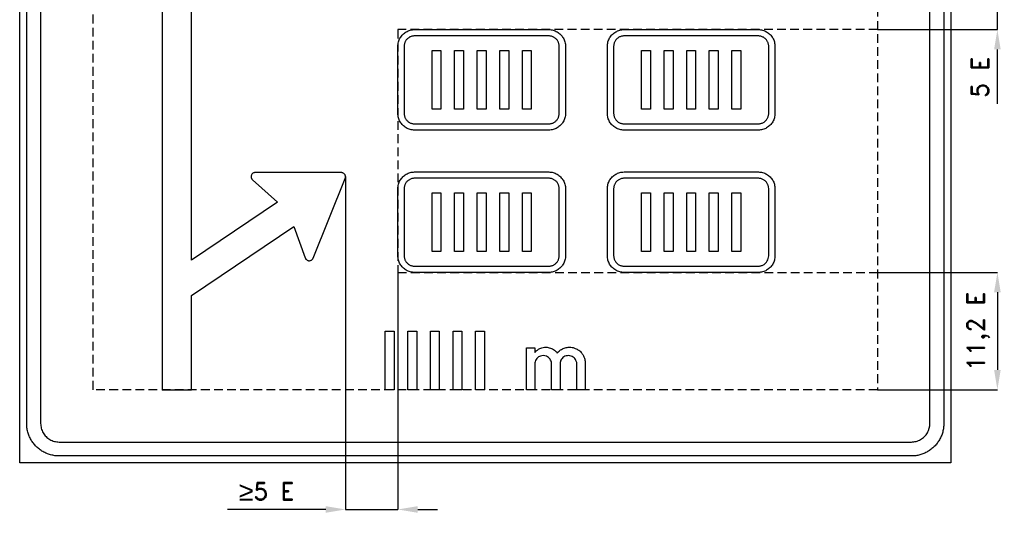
# Model space of a CAD drawing. Header units: millimetres. Extents: x 377 to 4611, y 39 to 6508.
# Tile 1 of 3: x 377 to 4607, y 39 to 2178. Entities that reach past the tile are written whole.
import ezdxf

# ---------------------------------------------------------------- set-up
doc = ezdxf.new("R2010")
doc.units = ezdxf.units.MM
doc.header["$LTSCALE"] = 5
doc.linetypes.add('ČÁRKOVANÁX2', pattern=[1.5, 1, -0.5])
doc.layers.add('Kóty', color=2, linetype='Continuous')
doc.layers.add('Značka', color=7, linetype='Continuous')
doc.styles.get("Standard").update_dxf_attribs({"font": 'romand.shx', "height": 75})
doc.dimstyles.get("Standard").update_dxf_attribs({"dimtxt": 75, "dimasz": 85, "dimexe": 0.18, "dimexo": 0.0625, "dimgap": 37.5, "dimtad": 1, "dimdec": 0, "dimzin": 0, "dimdsep": 46, "dimtxsty": 'Standard', "dimcen": 0.09, "dimadec": 0, "dimazin": 0, "dimtfac": 1, "dimtdec": 0, "dimtofl": 0, "dimtmove": 0, "dimatfit": 3, "dimfxl": 1, "dimtolj": 1, "dimtzin": 0, "dimarcsym": 0})

# ---------------------------------------------------------------- blocks, each defined once
blk = doc.blocks.new('*D0')
at = {"layer": 'Defpoints', "color": 0, "transparency": 16777216}
for p in [(4062.3, 1091.5), (4062.3, 587.5), (4577.4, 587.5)]:
    blk.add_point(p, dxfattribs=at)
at = {"layer": 'Kóty', "color": 0, "lineweight": -2, "transparency": 16777216}
for p, q in [((4062.3, 1091.5), (4577.5, 1091.5)), ((4577.4, 1006.5), (4577.4, 672.5)), ((4062.3, 587.5), (4577.5, 587.5))]:
    blk.add_line(p, q, dxfattribs=at)
at = {"layer": 'Kóty', "color": 0, "transparency": 16777216}
for points in [[(4563.2, 1006.5), (4591.5, 1006.5), (4577.4, 1091.5)], [(4563.2, 672.5), (4591.5, 672.5), (4577.4, 587.5)]]:
    blk.add_solid(points, dxfattribs=at)
at = {"layer": 'Kóty', "color": 0, "transparency": 16777216, "insert": (4495.2, 839.5), "char_height": 75, "attachment_point": 5, "rotation": 90}
blk.add_mtext('\\A1;11,2 E', dxfattribs=at)
blk = doc.blocks.new('*D1')
at = {"layer": 'Defpoints', "color": 0, "transparency": 16777216}
for p in [(1776.9, 1504.6), (2002, 1091.5), (1776.9, 72.5)]:
    blk.add_point(p, dxfattribs=at)
at = {"layer": 'Kóty', "color": 0, "lineweight": -2, "transparency": 16777216}
for p, q in [((1776.9, 1504.6), (1776.9, 72.3)), ((2002, 1091.5), (2002, 72.3)), ((1691.9, 72.5), (1270.3, 72.5)), ((2087, 72.5), (2172, 72.5))]:
    blk.add_line(p, q, dxfattribs=at)
at = {"layer": 'Kóty', "color": 0, "transparency": 16777216}
for points in [[(1691.9, 86.7), (1691.9, 58.4), (1776.9, 72.5)], [(2087, 86.7), (2087, 58.4), (2002, 72.5)]]:
    blk.add_solid(points, dxfattribs=at)
at = {"layer": 'Kóty', "color": 0, "transparency": 16777216, "insert": (1438.6, 150.6), "char_height": 75, "attachment_point": 5}
blk.add_mtext('\\A1;{\\fArial|b0|i0|c238|p34;\\H1.08333x;≥}5 E', dxfattribs=at)

msp = doc.modelspace()

# ---------------------------------------------------------------- linework, layer by layer
at = {"layer": 'Kóty'}
for p, q in [((4062.3, 2135.5), (4577.5, 2135.5)), ((4577.4, 1817.1), (4577.4, 2050.5))]:
    msp.add_line(p, q, dxfattribs=at)
for points in [[(4577.4, 2135.5), (4577.4, 2360.5)], [(1776.9, 72.5), (2002, 72.5)]]:
    msp.add_lwpolyline(points, dxfattribs=at)
msp.add_solid([(4563.2, 2050.5), (4591.5, 2050.5), (4577.4, 2135.5)], dxfattribs=at)
at = {"layer": 'Značka', "color": 3}
for points in [[(377.3, 272.5), (377.3, 5862.5), (4377.3, 5862.5), (4377.3, 272.5), (377.3, 272.5)], [(1947.9, 587.5), (1947.9, 839.5), (1986, 839.5), (1986, 587.5), (1947.9, 587.5)], [(2044.8, 587.5), (2044.8, 839.5), (2083, 839.5), (2083, 587.5), (2044.8, 587.5)], [(2141.8, 587.5), (2141.8, 839.5), (2180, 839.5), (2180, 587.5), (2141.8, 587.5)], [(2238.8, 587.5), (2238.8, 839.5), (2277, 839.5), (2277, 587.5), (2238.8, 587.5)], [(2335.8, 587.5), (2335.8, 839.5), (2374, 839.5), (2374, 587.5), (2335.8, 587.5)]]:
    msp.add_lwpolyline(points, dxfattribs=at)
for points in [[(547.3, 302.5), (546.7, 302.5), (546.2, 302.5, -0.03218), (528.1, 303.8, -0.035443), (510.3, 307.5, -0.036267), (493.2, 313.3, -0.03442), (477, 321.5, -0.033721), (461.9, 331.5, -0.034085), (448.3, 343.5, -0.034209), (436.3, 357.1, -0.034229), (426.2, 372.2, -0.034044), (418.1, 388.4, -0.033412), (412.2, 405.6, -0.034127), (408.5, 423.4, -0.036745), (407.3, 441.4), (407.3, 442), (407.3, 442.5), (407.3, 5692.5)], [(467.3, 5692.5), (467.3, 442.5), (467.3, 442.2), (467.3, 441.9, 0.03218), (468, 431.6, 0.035443), (470.1, 421.4, 0.036267), (473.4, 411.6, 0.034421), (478.1, 402.3, 0.033721), (483.8, 393.7, 0.034085), (490.7, 386, 0.03421), (498.5, 379.1, 0.034229), (507.1, 373.3, 0.034044), (516.4, 368.7, 0.033411), (526.2, 365.4, 0.034128), (536.3, 363.2, 0.036745), (546.6, 362.5), (547, 362.5), (547.3, 362.5)], [(547.3, 362.5), (4207.3, 362.5), (4207.6, 362.5), (4207.9, 362.5, 0.032178), (4218.2, 363.2, 0.035444), (4228.4, 365.4, 0.036267), (4238.2, 368.7, 0.034422), (4247.5, 373.3, 0.033731), (4256.1, 379.1, 0.034071), (4263.8, 386, 0.034205), (4270.7, 393.7, 0.034223), (4276.5, 402.3, 0.034048), (4281.1, 411.6), (4284.4, 421.4), (4286.6, 431.6, 0.036741), (4287.3, 441.9), (4287.3, 442.2), (4287.3, 442.5), (4287.3, 5692.5)], [(4347.3, 5692.5), (4347.3, 442.5), (4347.3, 442), (4347.3, 441.4, -0.032193), (4346, 423.3, -0.035448), (4342.3, 405.6, -0.036256), (4336.5, 388.4, -0.034424), (4328.3, 372.2, -0.033725), (4318.3, 357.1, -0.034089), (4306.3, 343.5, -0.03422), (4292.7, 331.5, -0.034236), (4277.6, 321.5, -0.034046), (4261.4, 313.3, -0.033419), (4244.2, 307.5, -0.03413), (4226.4, 303.7, -0.036745), (4208.4, 302.5), (4207.8, 302.5), (4207.3, 302.5), (547.3, 302.5)], [(989.3, 3972.5), (989.3, 587.5), (1115.3, 587.5), (1115.3, 992.5), (1555.5, 1289.4), (1604.2, 1153.9), (1604.5, 1153.1), (1604.8, 1152.3, 0.05148), (1606.6, 1149.3, 0.051603), (1608.9, 1146.8, 0.064168), (1612.4, 1144.2, 0.064133), (1616.5, 1142.6, 0.06401), (1620.8, 1142, 0.063867), (1625.1, 1142.4, 0.063522), (1629.2, 1143.9, 0.062373), (1632.8, 1146.3, 0.051637), (1635.2, 1148.8, 0.056333), (1637.1, 1151.7), (1637.4, 1152.5), (1637.8, 1153.3), (1775.7, 1496), (1776, 1496.8), (1776.3, 1497.7, 0.052006), (1777, 1501.1, 0.05211), (1776.9, 1504.6, 0.064805), (1776, 1508.9, 0.065071), (1774, 1512.8, 0.06472), (1771.1, 1516.1, 0.06314), (1767.5, 1518.6, 0.052123), (1764.2, 1520, 0.056937), (1760.8, 1520.6, 0.011262), (1759.9, 1520.7, 0.003621), (1759.1, 1520.7), (1389.6, 1521.2), (1388.7, 1521.2), (1387.9, 1521.1, 0.051518), (1384.5, 1520.5, 0.051612), (1381.3, 1519.2, 0.064167), (1377.7, 1516.7, 0.064123), (1374.8, 1513.5, 0.063998), (1372.8, 1509.7, 0.063892), (1371.7, 1505.4, 0.063544), (1371.7, 1501.1, 0.062367), (1372.7, 1496.9, 0.05163), (1374.2, 1493.7, 0.056312), (1376.4, 1491), (1377, 1490.4), (1377.6, 1489.8), (1485, 1393.9), (1115.3, 1144.5), (1115.3, 3972.5)], [(2554, 587.5), (2554, 767.6), (2590.2, 767.6), (2590.2, 747.6), (2592.2, 749.8), (2594.2, 751.9, -0.053814), (2604, 759.9, -0.054626), (2615.4, 765.7, -0.049771), (2626.3, 768.9, -0.049906), (2637.5, 769.9, -0.044591), (2647.6, 769.1, -0.04534), (2657.3, 766.6, -0.041532), (2666.2, 762.6, -0.034777), (2674.5, 757.3, -0.023427), (2679, 753.8, -0.033483), (2683, 749.7), (2684.9, 747.4), (2686.8, 745.1), (2688.9, 747.6), (2691.1, 750.1, -0.072059), (2704.6, 760.6, -0.066461), (2720.5, 767.2, -0.035519), (2729.3, 769.2, -0.035838), (2738.3, 769.9, -0.050516), (2751.2, 768.9, -0.049648), (2763.6, 765.3, -0.068285), (2779.4, 756.8, -0.07329), (2792.1, 744.3, -0.056844), (2799.6, 732.5, -0.048834), (2804.5, 719.3), (2805.6, 714.5), (2806.4, 709.6), (2806.6, 707.3), (2806.7, 705.1), (2806.7, 587.5), (2770.6, 587.5), (2770.6, 697.8), (2770.5, 699.2), (2770.4, 700.6, 0.050204), (2769.3, 707.3, 0.050919), (2766.9, 713.7, 0.067716), (2761.9, 721.3, 0.066961), (2755, 727.4, 0.073517), (2746, 732.1, 0.074322), (2736, 733.9, 0.080743), (2725, 732.8, 0.08067), (2715, 728.3, 0.070485), (2707.7, 722.3, 0.07537), (2702.5, 714.6, 0.050691), (2700, 708.1, 0.032943), (2698.7, 701.2), (2698.5, 700.2), (2698.4, 699.3), (2698.4, 587.5), (2662.3, 587.5), (2662.3, 698.6), (2662.3, 700.1), (2662.2, 701.6, 0.073743), (2660.1, 710.6, 0.06901), (2655.5, 718.7, 0.07473), (2648.5, 726.1, 0.073788), (2639.7, 731.1, 0.089068), (2627.3, 733.9, 0.093655), (2614.8, 732.1, 0.073312), (2606.2, 728.1, 0.071138), (2599.2, 721.9, 0.076994), (2593.3, 712.9, 0.077966), (2590.5, 702.7), (2590.3, 701.3), (2590.2, 699.9), (2590.2, 587.5), (2554, 587.5)]]:
    msp.add_lwpolyline(points, format="xyb", dxfattribs=at)
at = {"layer": 'Značka', "color": 6, "linetype": 'ČÁRKOVANÁX2', "ltscale": 7.5}
for points in [[(692.3, 587.5), (692.3, 5547.5), (4062.3, 5547.5), (4062.3, 587.5), (692.3, 587.5)], [(4062.3, 2135.5), (2002, 2135.5), (2002, 1091.5), (4062.3, 1091.5)]]:
    msp.add_lwpolyline(points, dxfattribs=at)
at = {"layer": 'Značka', "color": 5}
for points in [[(2073.9, 1703.5), (2073.6, 1703.5), (2073.4, 1703.5, -0.032176), (2064.1, 1704.2, -0.035456), (2054.9, 1706.1, -0.036261), (2046.1, 1709.1, -0.034411), (2037.8, 1713.3, -0.033705), (2030, 1718.4, -0.034084), (2023, 1724.6, -0.034214), (2016.8, 1731.6, -0.034242), (2011.7, 1739.4, -0.034055), (2007.5, 1747.7, -0.033415), (2004.5, 1756.5, -0.034119), (2002.6, 1765.7, -0.036748), (2001.9, 1774.9), (2001.9, 1775.2), (2001.9, 1775.5), (2001.9, 2063.5), (2001.9, 2063.8), (2001.9, 2064.1, -0.03219), (2002.6, 2073.4, -0.035425), (2004.5, 2082.5, -0.036265), (2007.5, 2091.3, -0.034429), (2011.7, 2099.7, -0.033733), (2016.8, 2107.4, -0.034084), (2023, 2114.4, -0.034186), (2030, 2120.6, -0.03422), (2037.8, 2125.8, -0.034044), (2046.1, 2129.9, -0.033411), (2054.9, 2133, -0.034135), (2064.1, 2134.9, -0.036746), (2073.4, 2135.5), (2073.6, 2135.5), (2073.9, 2135.5), (2649.9, 2135.5), (2650.2, 2135.5), (2650.5, 2135.5, -0.032176), (2659.8, 2134.9, -0.035456), (2668.9, 2133, -0.036253), (2677.8, 2130, -0.034399), (2686.1, 2125.8, -0.033712), (2693.9, 2120.6, -0.034092), (2700.8, 2114.4, -0.034184), (2707, 2107.4, -0.034209), (2712.2, 2099.7, -0.034032), (2716.4, 2091.3, -0.033403), (2719.4, 2082.5, -0.034158), (2721.3, 2073.4, -0.036735), (2721.9, 2064.1), (2721.9, 2063.8), (2721.9, 2063.5), (2721.9, 1775.5), (2721.9, 1775.2), (2721.9, 1774.9, -0.03219), (2721.3, 1765.7, -0.035476), (2719.4, 1756.5, -0.03624), (2716.4, 1747.7, -0.034393), (2712.2, 1739.4, -0.033744), (2707, 1731.6, -0.034094), (2700.8, 1724.6, -0.034204), (2693.9, 1718.4, -0.034205), (2686.1, 1713.3, -0.034044), (2677.8, 1709.1, -0.033411), (2668.9, 1706.1, -0.034138), (2659.8, 1704.1, -0.036746), (2650.5, 1703.5), (2650.2, 1703.5), (2649.9, 1703.5), (2073.9, 1703.5)], [(2073.9, 1703.5), (2073.6, 1703.5), (2073.4, 1703.5, -0.032176), (2064.1, 1704.2, -0.035456), (2054.9, 1706.1, -0.036261), (2046.1, 1709.1, -0.034411), (2037.8, 1713.3, -0.033705), (2030, 1718.4, -0.034084), (2023, 1724.6, -0.034214), (2016.8, 1731.6, -0.034242), (2011.7, 1739.4, -0.034055), (2007.5, 1747.7, -0.033415), (2004.5, 1756.5, -0.034119), (2002.6, 1765.7, -0.036748), (2001.9, 1774.9), (2001.9, 1775.2), (2001.9, 1775.5), (2001.9, 2063.5), (2001.9, 2063.8), (2001.9, 2064.1, -0.03219), (2002.6, 2073.4, -0.035425), (2004.5, 2082.5, -0.036265), (2007.5, 2091.3, -0.034429), (2011.7, 2099.7, -0.033733), (2016.8, 2107.4, -0.034084), (2023, 2114.4, -0.034186), (2030, 2120.6, -0.03422), (2037.8, 2125.8, -0.034044), (2046.1, 2129.9, -0.033411), (2054.9, 2133, -0.034135), (2064.1, 2134.9, -0.036746), (2073.4, 2135.5), (2073.6, 2135.5), (2073.9, 2135.5), (2649.9, 2135.5), (2650.2, 2135.5), (2650.5, 2135.5, -0.032176), (2659.8, 2134.9, -0.035456), (2668.9, 2133, -0.036253), (2677.8, 2130, -0.034399), (2686.1, 2125.8, -0.033712), (2693.9, 2120.6, -0.034092), (2700.8, 2114.4, -0.034184), (2707, 2107.4, -0.034209), (2712.2, 2099.7, -0.034032), (2716.4, 2091.3, -0.033403), (2719.4, 2082.5, -0.034158), (2721.3, 2073.4, -0.036735), (2721.9, 2064.1), (2721.9, 2063.8), (2721.9, 2063.5), (2721.9, 1775.5), (2721.9, 1775.2), (2721.9, 1774.9, -0.03219), (2721.3, 1765.7, -0.035476), (2719.4, 1756.5, -0.03624), (2716.4, 1747.7, -0.034393), (2712.2, 1739.4, -0.033744), (2707, 1731.6, -0.034094), (2700.8, 1724.6, -0.034204), (2693.9, 1718.4, -0.034205), (2686.1, 1713.3, -0.034044), (2677.8, 1709.1, -0.033411), (2668.9, 1706.1, -0.034138), (2659.8, 1704.1, -0.036746), (2650.5, 1703.5), (2650.2, 1703.5), (2649.9, 1703.5), (2073.9, 1703.5)], [(2973.9, 1703.5), (2973.6, 1703.5), (2973.4, 1703.5, -0.032176), (2964.1, 1704.2, -0.035445), (2954.9, 1706.1, -0.036253), (2946.1, 1709.1, -0.034411), (2937.8, 1713.3, -0.033726), (2930, 1718.4, -0.034092), (2923, 1724.6, -0.034205), (2916.8, 1731.6, -0.034231), (2911.7, 1739.4, -0.034056), (2907.5, 1747.7, -0.033427), (2904.5, 1756.5, -0.034107), (2902.6, 1765.7, -0.036761), (2901.9, 1774.9), (2901.9, 1775.2), (2901.9, 1775.5), (2901.9, 2063.5), (2901.9, 2063.8), (2901.9, 2064.1, -0.032164), (2902.6, 2073.4, -0.035425), (2904.5, 2082.5, -0.036265), (2907.5, 2091.3, -0.034417), (2911.7, 2099.7, -0.033701), (2916.8, 2107.4, -0.034094), (2923, 2114.4, -0.034186), (2930, 2120.6, -0.034235), (2937.8, 2125.8, -0.034044), (2946.1, 2129.9, -0.03342), (2954.9, 2133, -0.034127), (2964.1, 2134.9, -0.036746), (2973.4, 2135.5), (2973.6, 2135.5), (2973.9, 2135.5), (3549.9, 2135.5), (3550.2, 2135.5), (3550.5, 2135.5, -0.032176), (3559.8, 2134.9, -0.035456), (3568.9, 2133, -0.036253), (3577.8, 2130, -0.034399), (3586.1, 2125.8, -0.033712), (3593.9, 2120.6, -0.034092), (3600.8, 2114.4, -0.034184), (3607, 2107.4, -0.034209), (3612.2, 2099.7, -0.034032), (3616.4, 2091.3, -0.033403), (3619.4, 2082.5, -0.034158), (3621.3, 2073.4, -0.036735), (3621.9, 2064.1), (3621.9, 2063.8), (3621.9, 2063.5), (3621.9, 1775.5), (3621.9, 1775.2), (3621.9, 1774.9, -0.03219), (3621.3, 1765.7, -0.035476), (3619.4, 1756.5, -0.03624), (3616.4, 1747.7, -0.034393), (3612.2, 1739.4, -0.033744), (3607, 1731.6, -0.034094), (3600.8, 1724.6, -0.034204), (3593.9, 1718.4, -0.034205), (3586.1, 1713.3, -0.034044), (3577.8, 1709.1, -0.033411), (3568.9, 1706.1, -0.034138), (3559.8, 1704.1, -0.036746), (3550.5, 1703.5), (3550.2, 1703.5), (3549.9, 1703.5), (2973.9, 1703.5)], [(2973.9, 1703.5), (2973.6, 1703.5), (2973.4, 1703.5, -0.032176), (2964.1, 1704.2, -0.035445), (2954.9, 1706.1, -0.036253), (2946.1, 1709.1, -0.034411), (2937.8, 1713.3, -0.033726), (2930, 1718.4, -0.034092), (2923, 1724.6, -0.034205), (2916.8, 1731.6, -0.034231), (2911.7, 1739.4, -0.034056), (2907.5, 1747.7, -0.033427), (2904.5, 1756.5, -0.034107), (2902.6, 1765.7, -0.036761), (2901.9, 1774.9), (2901.9, 1775.2), (2901.9, 1775.5), (2901.9, 2063.5), (2901.9, 2063.8), (2901.9, 2064.1, -0.032164), (2902.6, 2073.4, -0.035425), (2904.5, 2082.5, -0.036265), (2907.5, 2091.3, -0.034417), (2911.7, 2099.7, -0.033701), (2916.8, 2107.4, -0.034094), (2923, 2114.4, -0.034186), (2930, 2120.6, -0.034235), (2937.8, 2125.8, -0.034044), (2946.1, 2129.9, -0.03342), (2954.9, 2133, -0.034127), (2964.1, 2134.9, -0.036746), (2973.4, 2135.5), (2973.6, 2135.5), (2973.9, 2135.5), (3549.9, 2135.5), (3550.2, 2135.5), (3550.5, 2135.5, -0.032176), (3559.8, 2134.9, -0.035456), (3568.9, 2133, -0.036253), (3577.8, 2130, -0.034399), (3586.1, 2125.8, -0.033712), (3593.9, 2120.6, -0.034092), (3600.8, 2114.4, -0.034184), (3607, 2107.4, -0.034209), (3612.2, 2099.7, -0.034032), (3616.4, 2091.3, -0.033403), (3619.4, 2082.5, -0.034158), (3621.3, 2073.4, -0.036735), (3621.9, 2064.1), (3621.9, 2063.8), (3621.9, 2063.5), (3621.9, 1775.5), (3621.9, 1775.2), (3621.9, 1774.9, -0.03219), (3621.3, 1765.7, -0.035476), (3619.4, 1756.5, -0.03624), (3616.4, 1747.7, -0.034393), (3612.2, 1739.4, -0.033744), (3607, 1731.6, -0.034094), (3600.8, 1724.6, -0.034204), (3593.9, 1718.4, -0.034205), (3586.1, 1713.3, -0.034044), (3577.8, 1709.1, -0.033411), (3568.9, 1706.1, -0.034138), (3559.8, 1704.1, -0.036746), (3550.5, 1703.5), (3550.2, 1703.5), (3549.9, 1703.5), (2973.9, 1703.5)], [(2073.9, 1730.5), (2649.9, 1730.5), (2650.1, 1730.5), (2650.3, 1730.5, 0.03219), (2656.1, 1730.9, 0.035481), (2661.8, 1732.1, 0.036291), (2667.3, 1734, 0.034439), (2672.5, 1736.6, 0.033744), (2677.4, 1739.8, 0.034052), (2681.7, 1743.7, 0.034212), (2685.6, 1748.1, 0.034228), (2688.8, 1752.9, 0.03403), (2691.4, 1758.1, 0.033405), (2693.3, 1763.6, 0.034092), (2694.5, 1769.4, 0.03675), (2694.9, 1775.2), (2694.9, 1775.3), (2694.9, 1775.5), (2694.9, 2063.5), (2694.9, 2063.7), (2694.9, 2063.9, 0.032169), (2694.5, 2069.7, 0.035396), (2693.3, 2075.4, 0.036283), (2691.5, 2080.9, 0.034364), (2688.8, 2086.1, 0.033698), (2685.6, 2091, 0.034079), (2681.7, 2095.3, 0.034184), (2677.4, 2099.2, 0.034192), (2672.5, 2102.4, 0.034021), (2667.3, 2105, 0.033445), (2661.8, 2106.9, 0.034156), (2656.1, 2108.1, 0.036753), (2650.3, 2108.5), (2650.1, 2108.5), (2649.9, 2108.5), (2073.9, 2108.5), (2073.8, 2108.5), (2073.6, 2108.5, 0.03219), (2067.8, 2108.1, 0.035478), (2062.1, 2106.9, 0.036291), (2056.5, 2105.1, 0.034429), (2051.3, 2102.4, 0.03371), (2046.5, 2099.2, 0.034094), (2042.1, 2095.3, 0.034195), (2038.2, 2091, 0.034228), (2035, 2086.1, 0.03403), (2032.4, 2080.9, 0.033405), (2030.5, 2075.4, 0.034112), (2029.3, 2069.7, 0.036729), (2028.9, 2063.9), (2028.9, 2063.7), (2028.9, 2063.5), (2028.9, 1775.5), (2028.9, 1775.3), (2028.9, 1775.2, 0.032169), (2029.3, 1769.4, 0.035437), (2030.5, 1763.6, 0.036263), (2032.4, 1758.1, 0.034421), (2035, 1752.9, 0.033698), (2038.2, 1748.1, 0.034094), (2042.1, 1743.7, 0.034226), (2046.5, 1739.8, 0.034205), (2051.3, 1736.6, 0.034039), (2056.5, 1734, 0.033439), (2062.1, 1732.1, 0.034153), (2067.8, 1730.9, 0.03675), (2073.6, 1730.5), (2073.8, 1730.5), (2073.9, 1730.5)], [(2973.9, 1730.5), (3549.9, 1730.5), (3550.1, 1730.5), (3550.3, 1730.5, 0.03219), (3556.1, 1730.9, 0.035481), (3561.8, 1732.1, 0.036291), (3567.3, 1734, 0.034439), (3572.5, 1736.6, 0.033744), (3577.4, 1739.8, 0.034052), (3581.7, 1743.7, 0.034212), (3585.6, 1748.1, 0.034228), (3588.8, 1752.9, 0.03403), (3591.4, 1758.1, 0.033405), (3593.3, 1763.6, 0.034092), (3594.5, 1769.4, 0.03675), (3594.9, 1775.2), (3594.9, 1775.3), (3594.9, 1775.5), (3594.9, 2063.5), (3594.9, 2063.7), (3594.9, 2063.9, 0.032169), (3594.5, 2069.7, 0.035396), (3593.3, 2075.4, 0.036283), (3591.5, 2080.9, 0.034364), (3588.8, 2086.1, 0.033698), (3585.6, 2091, 0.034079), (3581.7, 2095.3, 0.034184), (3577.4, 2099.2, 0.034192), (3572.5, 2102.4, 0.034021), (3567.3, 2105, 0.033445), (3561.8, 2106.9, 0.034156), (3556.1, 2108.1, 0.036753), (3550.3, 2108.5), (3550.1, 2108.5), (3549.9, 2108.5), (2973.9, 2108.5), (2973.8, 2108.5), (2973.6, 2108.5, 0.03219), (2967.8, 2108.1, 0.035474), (2962.1, 2106.9, 0.036276), (2956.5, 2105.1, 0.034439), (2951.3, 2102.4, 0.033722), (2946.5, 2099.2, 0.034107), (2942.1, 2095.3, 0.034212), (2938.2, 2091, 0.034298), (2935, 2086.1, 0.03403), (2932.4, 2080.9, 0.033444), (2930.5, 2075.4, 0.034092), (2929.3, 2069.7, 0.03675), (2928.9, 2063.9), (2928.9, 2063.7), (2928.9, 2063.5), (2928.9, 1775.5), (2928.9, 1775.3), (2928.9, 1775.2, 0.032169), (2929.3, 1769.4, 0.035396), (2930.5, 1763.6, 0.036243), (2932.4, 1758.1, 0.034439), (2935, 1752.9, 0.033768), (2938.2, 1748.1, 0.034079), (2942.1, 1743.7, 0.034239), (2946.5, 1739.8, 0.034217), (2951.3, 1736.6, 0.034039), (2956.5, 1734, 0.033445), (2962.1, 1732.1, 0.034166), (2967.8, 1730.9, 0.036747), (2973.6, 1730.5), (2973.8, 1730.5), (2973.9, 1730.5)], [(2073.9, 1091.5), (2073.6, 1091.5), (2073.4, 1091.5, -0.032176), (2064.1, 1092.2, -0.035443), (2054.9, 1094.1, -0.036267), (2046.1, 1097.1, -0.034434), (2037.8, 1101.3, -0.033716), (2030, 1106.4, -0.034084), (2023, 1112.6, -0.034214), (2016.8, 1119.6, -0.034235), (2011.7, 1127.4, -0.034052), (2007.5, 1135.7, -0.033413), (2004.5, 1144.5, -0.034123), (2002.6, 1153.7, -0.036746), (2001.9, 1163), (2001.9, 1163.2), (2001.9, 1163.5), (2001.9, 1451.5), (2001.9, 1451.8), (2001.9, 1452.1, -0.03219), (2002.6, 1461.4, -0.035425), (2004.5, 1470.5, -0.036265), (2007.5, 1479.3, -0.034429), (2011.7, 1487.7, -0.033733), (2016.8, 1495.4, -0.034084), (2023, 1502.4, -0.034186), (2030, 1508.6, -0.03422), (2037.8, 1513.8, -0.034044), (2046.1, 1517.9, -0.033411), (2054.9, 1521, -0.034135), (2064.1, 1522.9, -0.036746), (2073.4, 1523.5), (2073.6, 1523.5), (2073.9, 1523.5), (2649.9, 1523.5), (2650.2, 1523.5), (2650.5, 1523.5, -0.032176), (2659.8, 1522.9, -0.035456), (2668.9, 1521, -0.036253), (2677.8, 1518, -0.034399), (2686.1, 1513.8, -0.033712), (2693.9, 1508.6, -0.034092), (2700.8, 1502.4, -0.034184), (2707, 1495.4, -0.034209), (2712.2, 1487.7, -0.034032), (2716.4, 1479.3, -0.033403), (2719.4, 1470.5, -0.034158), (2721.3, 1461.4, -0.036735), (2721.9, 1452.1), (2721.9, 1451.8), (2721.9, 1451.5), (2721.9, 1163.5), (2721.9, 1163.2), (2721.9, 1163, -0.03219), (2721.3, 1153.7, -0.035479), (2719.4, 1144.5, -0.036249), (2716.4, 1135.7, -0.034393), (2712.2, 1127.4, -0.033744), (2707, 1119.6, -0.034094), (2700.8, 1112.6, -0.034223), (2693.9, 1106.4, -0.034227), (2686.1, 1101.3, -0.03405), (2677.8, 1097.1, -0.033411), (2668.9, 1094.1, -0.034125), (2659.8, 1092.1, -0.036746), (2650.5, 1091.5), (2650.2, 1091.5), (2649.9, 1091.5), (2073.9, 1091.5)], [(2073.9, 1091.5), (2073.6, 1091.5), (2073.4, 1091.5, -0.032176), (2064.1, 1092.2, -0.035443), (2054.9, 1094.1, -0.036267), (2046.1, 1097.1, -0.034434), (2037.8, 1101.3, -0.033716), (2030, 1106.4, -0.034084), (2023, 1112.6, -0.034214), (2016.8, 1119.6, -0.034235), (2011.7, 1127.4, -0.034052), (2007.5, 1135.7, -0.033413), (2004.5, 1144.5, -0.034123), (2002.6, 1153.7, -0.036746), (2001.9, 1163), (2001.9, 1163.2), (2001.9, 1163.5), (2001.9, 1451.5), (2001.9, 1451.8), (2001.9, 1452.1, -0.03219), (2002.6, 1461.4, -0.035425), (2004.5, 1470.5, -0.036265), (2007.5, 1479.3, -0.034429), (2011.7, 1487.7, -0.033733), (2016.8, 1495.4, -0.034084), (2023, 1502.4, -0.034186), (2030, 1508.6, -0.03422), (2037.8, 1513.8, -0.034044), (2046.1, 1517.9, -0.033411), (2054.9, 1521, -0.034135), (2064.1, 1522.9, -0.036746), (2073.4, 1523.5), (2073.6, 1523.5), (2073.9, 1523.5), (2649.9, 1523.5), (2650.2, 1523.5), (2650.5, 1523.5, -0.032176), (2659.8, 1522.9, -0.035456), (2668.9, 1521, -0.036253), (2677.8, 1518, -0.034399), (2686.1, 1513.8, -0.033712), (2693.9, 1508.6, -0.034092), (2700.8, 1502.4, -0.034184), (2707, 1495.4, -0.034209), (2712.2, 1487.7, -0.034032), (2716.4, 1479.3, -0.033403), (2719.4, 1470.5, -0.034158), (2721.3, 1461.4, -0.036735), (2721.9, 1452.1), (2721.9, 1451.8), (2721.9, 1451.5), (2721.9, 1163.5), (2721.9, 1163.2), (2721.9, 1163, -0.03219), (2721.3, 1153.7, -0.035479), (2719.4, 1144.5, -0.036249), (2716.4, 1135.7, -0.034393), (2712.2, 1127.4, -0.033744), (2707, 1119.6, -0.034094), (2700.8, 1112.6, -0.034223), (2693.9, 1106.4, -0.034227), (2686.1, 1101.3, -0.03405), (2677.8, 1097.1, -0.033411), (2668.9, 1094.1, -0.034125), (2659.8, 1092.1, -0.036746), (2650.5, 1091.5), (2650.2, 1091.5), (2649.9, 1091.5), (2073.9, 1091.5)], [(2973.9, 1091.5), (2973.6, 1091.5), (2973.4, 1091.5, -0.032176), (2964.1, 1092.2, -0.035432), (2954.9, 1094.1, -0.036259), (2946.1, 1097.1, -0.034435), (2937.8, 1101.3, -0.033737), (2930, 1106.4, -0.034092), (2923, 1112.6, -0.034205), (2916.8, 1119.6, -0.034223), (2911.7, 1127.4, -0.034053), (2907.5, 1135.7, -0.033425), (2904.5, 1144.5, -0.03411), (2902.6, 1153.7, -0.036759), (2901.9, 1163), (2901.9, 1163.2), (2901.9, 1163.5), (2901.9, 1451.5), (2901.9, 1451.8), (2901.9, 1452.1, -0.032164), (2902.6, 1461.4, -0.035425), (2904.5, 1470.5, -0.036265), (2907.5, 1479.3, -0.034417), (2911.7, 1487.7, -0.033701), (2916.8, 1495.4, -0.034094), (2923, 1502.4, -0.034186), (2930, 1508.6, -0.034235), (2937.8, 1513.8, -0.034044), (2946.1, 1517.9, -0.03342), (2954.9, 1521, -0.034127), (2964.1, 1522.9, -0.036746), (2973.4, 1523.5), (2973.6, 1523.5), (2973.9, 1523.5), (3549.9, 1523.5), (3550.2, 1523.5), (3550.5, 1523.5, -0.032176), (3559.8, 1522.9, -0.035456), (3568.9, 1521, -0.036253), (3577.8, 1518, -0.034399), (3586.1, 1513.8, -0.033712), (3593.9, 1508.6, -0.034092), (3600.8, 1502.4, -0.034184), (3607, 1495.4, -0.034209), (3612.2, 1487.7, -0.034032), (3616.4, 1479.3, -0.033403), (3619.4, 1470.5, -0.034158), (3621.3, 1461.4, -0.036735), (3621.9, 1452.1), (3621.9, 1451.8), (3621.9, 1451.5), (3621.9, 1163.5), (3621.9, 1163.2), (3621.9, 1163, -0.03219), (3621.3, 1153.7, -0.035479), (3619.4, 1144.5, -0.036249), (3616.4, 1135.7, -0.034393), (3612.2, 1127.4, -0.033744), (3607, 1119.6, -0.034094), (3600.8, 1112.6, -0.034223), (3593.9, 1106.4, -0.034227), (3586.1, 1101.3, -0.03405), (3577.8, 1097.1, -0.033411), (3568.9, 1094.1, -0.034125), (3559.8, 1092.1, -0.036746), (3550.5, 1091.5), (3550.2, 1091.5), (3549.9, 1091.5), (2973.9, 1091.5)], [(2973.9, 1091.5), (2973.6, 1091.5), (2973.4, 1091.5, -0.032176), (2964.1, 1092.2, -0.035432), (2954.9, 1094.1, -0.036259), (2946.1, 1097.1, -0.034435), (2937.8, 1101.3, -0.033737), (2930, 1106.4, -0.034092), (2923, 1112.6, -0.034205), (2916.8, 1119.6, -0.034223), (2911.7, 1127.4, -0.034053), (2907.5, 1135.7, -0.033425), (2904.5, 1144.5, -0.03411), (2902.6, 1153.7, -0.036759), (2901.9, 1163), (2901.9, 1163.2), (2901.9, 1163.5), (2901.9, 1451.5), (2901.9, 1451.8), (2901.9, 1452.1, -0.032164), (2902.6, 1461.4, -0.035425), (2904.5, 1470.5, -0.036265), (2907.5, 1479.3, -0.034417), (2911.7, 1487.7, -0.033701), (2916.8, 1495.4, -0.034094), (2923, 1502.4, -0.034186), (2930, 1508.6, -0.034235), (2937.8, 1513.8, -0.034044), (2946.1, 1517.9, -0.03342), (2954.9, 1521, -0.034127), (2964.1, 1522.9, -0.036746), (2973.4, 1523.5), (2973.6, 1523.5), (2973.9, 1523.5), (3549.9, 1523.5), (3550.2, 1523.5), (3550.5, 1523.5, -0.032176), (3559.8, 1522.9, -0.035456), (3568.9, 1521, -0.036253), (3577.8, 1518, -0.034399), (3586.1, 1513.8, -0.033712), (3593.9, 1508.6, -0.034092), (3600.8, 1502.4, -0.034184), (3607, 1495.4, -0.034209), (3612.2, 1487.7, -0.034032), (3616.4, 1479.3, -0.033403), (3619.4, 1470.5, -0.034158), (3621.3, 1461.4, -0.036735), (3621.9, 1452.1), (3621.9, 1451.8), (3621.9, 1451.5), (3621.9, 1163.5), (3621.9, 1163.2), (3621.9, 1163, -0.03219), (3621.3, 1153.7, -0.035479), (3619.4, 1144.5, -0.036249), (3616.4, 1135.7, -0.034393), (3612.2, 1127.4, -0.033744), (3607, 1119.6, -0.034094), (3600.8, 1112.6, -0.034223), (3593.9, 1106.4, -0.034227), (3586.1, 1101.3, -0.03405), (3577.8, 1097.1, -0.033411), (3568.9, 1094.1, -0.034125), (3559.8, 1092.1, -0.036746), (3550.5, 1091.5), (3550.2, 1091.5), (3549.9, 1091.5), (2973.9, 1091.5)], [(2073.9, 1118.5), (2649.9, 1118.5), (2650.1, 1118.5), (2650.3, 1118.5, 0.03219), (2656.1, 1118.9, 0.03544), (2661.8, 1120.1, 0.036261), (2667.3, 1122, 0.03442), (2672.5, 1124.6, 0.033744), (2677.4, 1127.8, 0.034052), (2681.7, 1131.7, 0.034212), (2685.6, 1136.1, 0.034216), (2688.8, 1140.9, 0.034039), (2691.4, 1146.1, 0.033398), (2693.3, 1151.6, 0.034094), (2694.5, 1157.4, 0.036748), (2694.9, 1163.2), (2694.9, 1163.3), (2694.9, 1163.5), (2694.9, 1451.5), (2694.9, 1451.7), (2694.9, 1451.9, 0.032169), (2694.5, 1457.7, 0.035396), (2693.3, 1463.4, 0.036283), (2691.5, 1468.9, 0.034364), (2688.8, 1474.1, 0.033698), (2685.6, 1479, 0.034079), (2681.7, 1483.3, 0.034184), (2677.4, 1487.2, 0.034192), (2672.5, 1490.4, 0.034021), (2667.3, 1493, 0.033445), (2661.8, 1494.9, 0.034156), (2656.1, 1496.1, 0.036753), (2650.3, 1496.5), (2650.1, 1496.5), (2649.9, 1496.5), (2073.9, 1496.5), (2073.8, 1496.5), (2073.6, 1496.5, 0.03219), (2067.8, 1496.1, 0.035478), (2062.1, 1494.9, 0.036291), (2056.5, 1493.1, 0.034429), (2051.3, 1490.4, 0.03371), (2046.5, 1487.2, 0.034094), (2042.1, 1483.3, 0.034195), (2038.2, 1479, 0.034228), (2035, 1474.1, 0.03403), (2032.4, 1468.9, 0.033405), (2030.5, 1463.4, 0.034112), (2029.3, 1457.7, 0.036729), (2028.9, 1451.9), (2028.9, 1451.7), (2028.9, 1451.5), (2028.9, 1163.5), (2028.9, 1163.3), (2028.9, 1163.2, 0.032168), (2029.3, 1157.4, 0.035435), (2030.5, 1151.6, 0.036263), (2032.4, 1146.1, 0.034411), (2035, 1140.9, 0.033698), (2038.2, 1136.1, 0.034094), (2042.1, 1131.7, 0.03421), (2046.5, 1127.8, 0.034222), (2051.3, 1124.6, 0.034057), (2056.5, 1122, 0.033409), (2062.1, 1120.1, 0.034122), (2067.8, 1118.9, 0.036739), (2073.6, 1118.5), (2073.8, 1118.5), (2073.9, 1118.5)], [(2973.9, 1118.5), (3549.9, 1118.5), (3550.1, 1118.5), (3550.3, 1118.5, 0.03219), (3556.1, 1118.9, 0.03544), (3561.8, 1120.1, 0.036261), (3567.3, 1122, 0.03442), (3572.5, 1124.6, 0.033744), (3577.4, 1127.8, 0.034052), (3581.7, 1131.7, 0.034212), (3585.6, 1136.1, 0.034216), (3588.8, 1140.9), (3591.4, 1146.1), (3593.3, 1151.6), (3594.5, 1157.4), (3594.9, 1163.2), (3594.9, 1163.3), (3594.9, 1163.5), (3594.9, 1451.5), (3594.9, 1451.7), (3594.9, 1451.9), (3594.5, 1457.7, 0.035396), (3593.3, 1463.4, 0.036283), (3591.5, 1468.9, 0.034364), (3588.8, 1474.1, 0.033698), (3585.6, 1479, 0.034079), (3581.7, 1483.3, 0.034184), (3577.4, 1487.2, 0.034192), (3572.5, 1490.4, 0.034021), (3567.3, 1493, 0.033445), (3561.8, 1494.9, 0.034156), (3556.1, 1496.1, 0.036753), (3550.3, 1496.5), (3550.1, 1496.5), (3549.9, 1496.5), (2973.9, 1496.5), (2973.8, 1496.5), (2973.6, 1496.5, 0.03219), (2967.8, 1496.1, 0.035474), (2962.1, 1494.9, 0.036276), (2956.5, 1493.1, 0.034439), (2951.3, 1490.4, 0.033722), (2946.5, 1487.2, 0.034107), (2942.1, 1483.3, 0.034212), (2938.2, 1479, 0.034298), (2935, 1474.1, 0.03403), (2932.4, 1468.9, 0.033444), (2930.5, 1463.4, 0.034092), (2929.3, 1457.7, 0.03675), (2928.9, 1451.9), (2928.9, 1451.7), (2928.9, 1451.5), (2928.9, 1163.5), (2928.9, 1163.3), (2928.9, 1163.2, 0.032168), (2929.3, 1157.4, 0.035394), (2930.5, 1151.6, 0.036243), (2932.4, 1146.1, 0.03443), (2935, 1140.9, 0.033768), (2938.2, 1136.1, 0.034079), (2942.1, 1131.7, 0.034224), (2946.5, 1127.8, 0.034234), (2951.3, 1124.6, 0.034057), (2956.5, 1122, 0.033415), (2962.1, 1120.1, 0.034136), (2967.8, 1118.9, 0.036737), (2973.6, 1118.5), (2973.8, 1118.5), (2973.9, 1118.5)]]:
    msp.add_lwpolyline(points, format="xyb", dxfattribs=at)
for points in [[(2148.8, 1793.5), (2148.8, 2045.5), (2187, 2045.5), (2187, 1793.5), (2148.8, 1793.5)], [(2245.8, 1793.5), (2245.8, 2045.5), (2284, 2045.5), (2284, 1793.5), (2245.8, 1793.5)], [(2342.8, 1793.5), (2342.8, 2045.5), (2381, 2045.5), (2381, 1793.5), (2342.8, 1793.5)], [(2439.8, 1793.5), (2439.8, 2045.5), (2478, 2045.5), (2478, 1793.5), (2439.8, 1793.5)], [(2536.8, 1793.5), (2536.8, 2045.5), (2575, 2045.5), (2575, 1793.5), (2536.8, 1793.5)], [(3048.8, 1793.5), (3048.8, 2045.5), (3087, 2045.5), (3087, 1793.5), (3048.8, 1793.5)], [(3145.8, 1793.5), (3145.8, 2045.5), (3184, 2045.5), (3184, 1793.5), (3145.8, 1793.5)], [(3242.8, 1793.5), (3242.8, 2045.5), (3281, 2045.5), (3281, 1793.5), (3242.8, 1793.5)], [(3339.8, 1793.5), (3339.8, 2045.5), (3378, 2045.5), (3378, 1793.5), (3339.8, 1793.5)], [(3436.8, 1793.5), (3436.8, 2045.5), (3475, 2045.5), (3475, 1793.5), (3436.8, 1793.5)], [(2148.8, 1181.5), (2148.8, 1433.5), (2187, 1433.5), (2187, 1181.5), (2148.8, 1181.5)], [(2245.8, 1181.5), (2245.8, 1433.5), (2284, 1433.5), (2284, 1181.5), (2245.8, 1181.5)], [(2342.8, 1181.5), (2342.8, 1433.5), (2381, 1433.5), (2381, 1181.5), (2342.8, 1181.5)], [(2439.8, 1181.5), (2439.8, 1433.5), (2478, 1433.5), (2478, 1181.5), (2439.8, 1181.5)], [(2536.8, 1181.5), (2536.8, 1433.5), (2575, 1433.5), (2575, 1181.5), (2536.8, 1181.5)], [(3048.8, 1181.5), (3048.8, 1433.5), (3087, 1433.5), (3087, 1181.5), (3048.8, 1181.5)], [(3145.8, 1181.5), (3145.8, 1433.5), (3184, 1433.5), (3184, 1181.5), (3145.8, 1181.5)], [(3242.8, 1181.5), (3242.8, 1433.5), (3281, 1433.5), (3281, 1181.5), (3242.8, 1181.5)], [(3339.8, 1181.5), (3339.8, 1433.5), (3378, 1433.5), (3378, 1181.5), (3339.8, 1181.5)], [(3436.8, 1181.5), (3436.8, 1433.5), (3475, 1433.5), (3475, 1181.5), (3436.8, 1181.5)]]:
    msp.add_lwpolyline(points, dxfattribs=at)

# ---------------------------------------------------------------- texts
at = {"layer": 'Kóty', "insert": (4502.4, 1930.8), "char_height": 75, "attachment_point": 5, "rotation": 90}
msp.add_mtext('\\A1;5 E', dxfattribs=at)

# ---------------------------------------------------------------- dimensions: what is measured, and where the dimension line sits
at = {"layer": 'Kóty'}
dim = msp.add_linear_dim(base=(1776.9, 72.5), p1=(2002, 1091.5), p2=(1776.9, 1504.6), text='{\\fArial|b0|i0|c238|p34;\\H1.08333x;≥}5 E', dimstyle='Standard', dxfattribs=at)
dim.commit()
dim.dimension.update_dxf_attribs({"geometry": '*D1', "text_midpoint": (1438.6, 150.6)})
dim = msp.add_linear_dim(base=(4577.4, 587.5), p1=(4062.3, 1091.5), p2=(4062.3, 587.5), angle=90, text='11,2 E', dimstyle='Standard', dxfattribs=at)
dim.commit()
dim.dimension.update_dxf_attribs({"geometry": '*D0', "text_midpoint": (4495.2, 839.5)})

doc.saveas('drawing.dxf')
